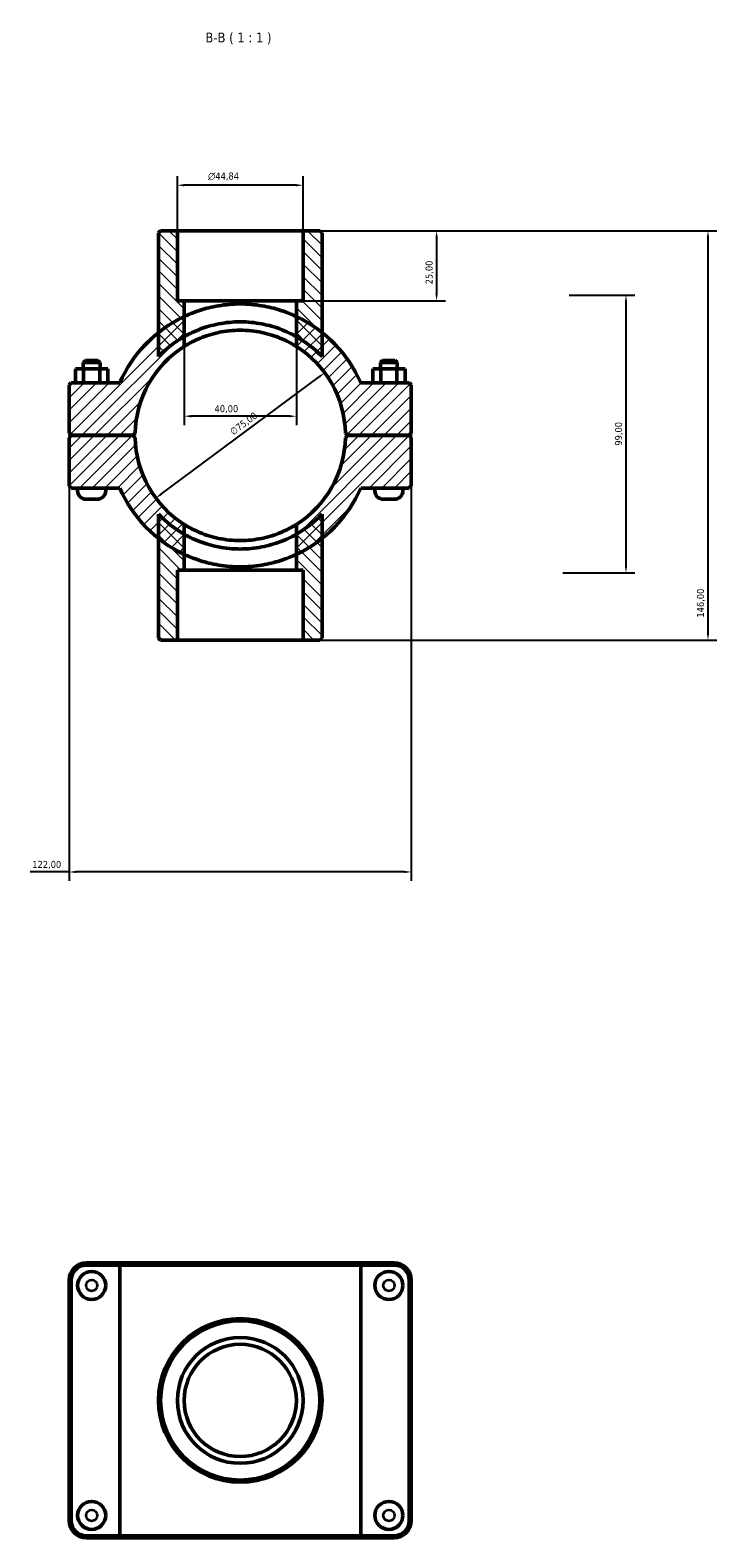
# Model space of a CAD drawing. Header units: millimetres. Extents: x 0 to 902, y -143 to 1184.
# Tile 4 of 4: x 352 to 596, y 646 to 1184. Entities that reach past the tile are written whole.
import ezdxf

# ---------------------------------------------------------------- set-up
doc = ezdxf.new("R2010")
doc.units = ezdxf.units.MM
for name, color, linetype, lineweight in [('Dimension (ISO)', 7, 'Continuous', 25), ('Hatch (ISO)', 7, 'Continuous', 18), ('Symbol (ISO)', 7, 'Continuous', 25), ('Visible (ISO)', 7, 'Continuous', 50), ('Visible Narrow (ISO)', 7, 'Continuous', 35)]:
    doc.layers.add(name, color=color, linetype=linetype, lineweight=lineweight)
doc.styles.add('Label Text (ISO)', font='tahoma.ttf')
doc.styles.add('Note Text (ISO)', font='tahoma.ttf')
doc.dimstyles.new('Default (ISO)', dxfattribs={"dimtxt": 2.5, "dimasz": 2.5, "dimexe": 3.175, "dimexo": 0, "dimgap": 0.762, "dimtad": 1, "dimrnd": 1e-08, "dimzin": 0, "dimtxsty": 'Note Text (ISO)', "dimcen": 0.09, "dimdle": 10, "dimclrd": 256, "dimclre": 256, "dimclrt": 232, "dimazin": 0, "dimtfac": 1.40208, "dimtmove": 0, "dimatfit": 3, "dimfxl": 1, "dimtolj": 1, "dimtzin": 0, "dimlwd": -1, "dimlwe": -1, "dimarcsym": 0})

# ---------------------------------------------------------------- blocks, each defined once
blk = doc.blocks.new('*D7')
at = {"layer": 'Defpoints', "color": 0, "transparency": 16777216}
for p in [(448.95, 1112.06), (446.53, 1087.06), (496.54, 1087.06)]:
    blk.add_point(p, dxfattribs=at)
at = {"layer": 'Dimension (ISO)', "transparency": 16777216}
for p, q in [((448.95, 1112.06), (499.72, 1112.06)), ((496.54, 1109.56), (496.54, 1089.56)), ((446.53, 1087.06), (499.72, 1087.06))]:
    blk.add_line(p, q, dxfattribs=at)
for points in [[(496.13, 1109.56), (496.96, 1109.56), (496.54, 1112.06)], [(496.13, 1089.56), (496.96, 1089.56), (496.54, 1087.06)]]:
    blk.add_solid(points, dxfattribs=at)
at = {"layer": 'Dimension (ISO)', "color": 232, "true_color": 0xca0064, "transparency": 16777216, "insert": (492.61, 1092.95), "char_height": 2.5, "attachment_point": 1, "rotation": 90, "style": 'Note Text (ISO)'}
blk.add_mtext('\\A1;25,00', dxfattribs=at)
blk = doc.blocks.new('*D8')
at = {"layer": 'Defpoints', "color": 0, "transparency": 16777216}
for p in [(404.11, 1128.27), (404.11, 1112.06), (448.95, 1112.06)]:
    blk.add_point(p, dxfattribs=at)
at = {"layer": 'Dimension (ISO)', "transparency": 16777216}
for p, q in [((404.11, 1112.06), (404.11, 1131.45)), ((448.95, 1112.06), (448.95, 1131.45)), ((446.45, 1128.27), (406.61, 1128.27))]:
    blk.add_line(p, q, dxfattribs=at)
for points in [[(406.61, 1128.69), (406.61, 1127.86), (404.11, 1128.27)], [(446.45, 1128.69), (446.45, 1127.86), (448.95, 1128.27)]]:
    blk.add_solid(points, dxfattribs=at)
at = {"layer": 'Dimension (ISO)', "color": 232, "true_color": 0xca0064, "transparency": 16777216, "insert": (415.04, 1132.8), "char_height": 2.5, "attachment_point": 1, "style": 'Note Text (ISO)'}
blk.add_mtext('\\A1;\\fAIGDT|b0|i0;\\H2.5000;\\ln\\fTahoma|b0|i0;\\H2.5000;44,84', dxfattribs=at)
blk = doc.blocks.new('*D9')
at = {"layer": 'Defpoints', "color": 0, "transparency": 16777216}
for p in [(456.63, 1061.42), (396.43, 1016.7)]:
    blk.add_point(p, dxfattribs=at)
at = {"layer": 'Dimension (ISO)', "transparency": 16777216}
blk.add_line((398.43, 1018.19), (454.63, 1059.93), dxfattribs=at)
blk.add_arc((426.53, 1039.06), 37.5, 31.7557, 57.7699, dxfattribs=at)
for points in [[(454.38, 1060.27), (454.88, 1059.6), (456.63, 1061.42)], [(398.19, 1018.52), (398.68, 1017.85), (396.43, 1016.7)]]:
    blk.add_solid(points, dxfattribs=at)
at = {"layer": 'Dimension (ISO)', "color": 232, "true_color": 0xca0064, "transparency": 16777216, "insert": (422.52, 1041.03), "char_height": 2.5, "attachment_point": 1, "rotation": 36.6067, "style": 'Note Text (ISO)'}
blk.add_mtext('\\A1;∅75,00', dxfattribs=at)
blk = doc.blocks.new('*D10')
at = {"layer": 'Defpoints', "color": 0, "transparency": 16777216}
for p in [(543.85, 1089.06), (541.53, 990.06), (564.08, 990.06)]:
    blk.add_point(p, dxfattribs=at)
at = {"layer": 'Dimension (ISO)', "transparency": 16777216}
for p, q in [((543.85, 1089.06), (567.26, 1089.06)), ((564.08, 1086.56), (564.08, 992.56)), ((541.53, 990.06), (567.26, 990.06))]:
    blk.add_line(p, q, dxfattribs=at)
for points in [[(563.66, 1086.56), (564.5, 1086.56), (564.08, 1089.06)], [(563.66, 992.56), (564.5, 992.56), (564.08, 990.06)]]:
    blk.add_solid(points, dxfattribs=at)
at = {"layer": 'Dimension (ISO)', "color": 232, "true_color": 0xca0064, "transparency": 16777216, "insert": (560.15, 1035.41), "char_height": 2.5, "attachment_point": 1, "rotation": 90, "style": 'Note Text (ISO)'}
blk.add_mtext('\\A1;99,00', dxfattribs=at)
blk = doc.blocks.new('*D11')
at = {"layer": 'Defpoints', "color": 0, "transparency": 16777216}
for p in [(406.53, 1074.28), (446.53, 1074.28), (406.53, 1045.91)]:
    blk.add_point(p, dxfattribs=at)
at = {"layer": 'Dimension (ISO)', "transparency": 16777216}
for p, q in [((406.53, 1074.28), (406.53, 1042.74)), ((446.53, 1074.28), (446.53, 1042.74)), ((444.03, 1045.91), (409.03, 1045.91))]:
    blk.add_line(p, q, dxfattribs=at)
for points in [[(409.03, 1046.33), (409.03, 1045.5), (406.53, 1045.91)], [(444.03, 1046.33), (444.03, 1045.5), (446.53, 1045.91)]]:
    blk.add_solid(points, dxfattribs=at)
at = {"layer": 'Dimension (ISO)', "color": 232, "true_color": 0xca0064, "transparency": 16777216, "insert": (417.36, 1049.85), "char_height": 2.5, "attachment_point": 1, "style": 'Note Text (ISO)'}
blk.add_mtext('\\A1;40,00', dxfattribs=at)
blk = doc.blocks.new('*D12')
at = {"layer": 'Defpoints', "color": 0, "transparency": 16777216}
for p in [(448.95, 1112.06), (448.95, 966.06), (593.32, 966.06)]:
    blk.add_point(p, dxfattribs=at)
at = {"layer": 'Dimension (ISO)', "transparency": 16777216}
for p, q in [((448.95, 1112.06), (596.49, 1112.06)), ((593.32, 1109.56), (593.32, 968.56)), ((448.95, 966.06), (596.49, 966.06))]:
    blk.add_line(p, q, dxfattribs=at)
for points in [[(592.9, 1109.56), (593.73, 1109.56), (593.32, 1112.06)], [(592.9, 968.56), (593.73, 968.56), (593.32, 966.06)]]:
    blk.add_solid(points, dxfattribs=at)
at = {"layer": 'Dimension (ISO)', "color": 232, "true_color": 0xca0064, "transparency": 16777216, "insert": (589.38, 974.11), "char_height": 2.5, "attachment_point": 1, "rotation": 90, "style": 'Note Text (ISO)'}
blk.add_mtext('\\A1;146,00', dxfattribs=at)
blk = doc.blocks.new('*D13')
at = {"layer": 'Defpoints', "color": 0, "transparency": 16777216}
for p in [(365.53, 1039.86), (487.53, 1039.86), (365.53, 883.42)]:
    blk.add_point(p, dxfattribs=at)
at = {"layer": 'Dimension (ISO)', "transparency": 16777216}
for p, q in [((365.53, 1039.86), (365.53, 880.25)), ((487.53, 1039.86), (487.53, 880.25)), ((365.53, 883.42), (351.6, 883.42)), ((485.03, 883.42), (368.03, 883.42))]:
    blk.add_line(p, q, dxfattribs=at)
for points in [[(368.03, 883.84), (368.03, 883), (365.53, 883.42)], [(485.03, 883.84), (485.03, 883), (487.53, 883.42)]]:
    blk.add_solid(points, dxfattribs=at)
at = {"layer": 'Dimension (ISO)', "color": 232, "true_color": 0xca0064, "transparency": 16777216, "insert": (352.36, 887.36), "char_height": 2.5, "attachment_point": 1, "style": 'Note Text (ISO)'}
blk.add_mtext('\\A1;122,00', dxfattribs=at)

msp = doc.modelspace()

# ---------------------------------------------------------------- hatches: boundary and pattern name
at = {"layer": 'Hatch (ISO)'}
h = msp.add_hatch(dxfattribs=at)
h.set_pattern_fill('ANSI31', color=256, scale=25.4, angle=90.00021, style=0)
h.set_pattern_definition([(135.0002, (0, 0), (-2.245056, -2.245072), [])])
edge = h.paths.add_edge_path()
edge.add_line((404.109, 1087.061), (404.109, 1112.061))
edge.add_line((404.109, 1112.061), (398.132, 1112.061))
edge.add_line((398.132, 1112.061), (397.382, 1111.311))
edge.add_line((397.382, 1111.311), (397.382, 1075.77))
edge.add_line((397.382, 1075.77), (397.382, 1067.178))
edge.add_ellipse((426.531, 1039.061), major_axis=(-29.149, 28.117), ratio=1, start_angle=343.55987, end_angle=360, ccw=False)
edge.add_line((406.531, 1074.278), (406.531, 1087.061))
edge.add_line((406.531, 1087.061), (404.109, 1087.061))
edge = h.paths.add_edge_path()
edge.add_line((448.954, 1112.061), (448.954, 1087.061))
edge.add_line((448.954, 1087.061), (446.531, 1087.061))
edge.add_line((446.531, 1087.061), (446.531, 1074.278))
edge.add_ellipse((426.531, 1039.061), major_axis=(20, 35.217), ratio=1, start_angle=343.55987, end_angle=360, ccw=False)
edge.add_line((455.68, 1067.178), (455.68, 1075.77))
edge.add_line((455.68, 1075.77), (455.68, 1111.311))
edge.add_line((455.68, 1111.311), (454.93, 1112.061))
edge.add_line((454.93, 1112.061), (448.954, 1112.061))
edge = h.paths.add_edge_path()
edge.add_line((406.531, 991.061), (406.531, 1003.844))
edge.add_ellipse((426.531, 1039.061), major_axis=(-20, -35.217), ratio=1, start_angle=343.55987, end_angle=360, ccw=False)
edge.add_line((397.382, 1010.944), (397.382, 1002.351))
edge.add_line((397.382, 1002.351), (397.382, 966.811))
edge.add_line((397.382, 966.811), (398.132, 966.061))
edge.add_line((398.132, 966.061), (404.109, 966.061))
edge.add_line((404.109, 966.061), (404.109, 991.061))
edge.add_line((404.109, 991.061), (406.531, 991.061))
edge = h.paths.add_edge_path()
edge.add_line((446.531, 1003.844), (446.531, 991.061))
edge.add_line((446.531, 991.061), (448.954, 991.061))
edge.add_line((448.954, 991.061), (448.954, 966.061))
edge.add_line((448.954, 966.061), (454.93, 966.061))
edge.add_line((454.93, 966.061), (455.68, 966.811))
edge.add_line((455.68, 966.811), (455.68, 1002.351))
edge.add_line((455.68, 1002.351), (455.68, 1010.944))
edge.add_ellipse((426.531, 1039.061), major_axis=(29.149, -28.117), ratio=1, start_angle=343.55987, end_angle=360, ccw=False)
h = msp.add_hatch(dxfattribs=at)
h.set_pattern_fill('ANSI31', color=256, scale=25.4, style=0)
h.set_pattern_definition([(45, (0, 0), (-2.245064, 2.245064), [])])
edge = h.paths.add_edge_path()
edge.add_line((487.531, 1038.261), (486.781, 1039.011))
edge.add_line((486.781, 1039.011), (464.781, 1039.011))
edge.add_line((464.781, 1039.011), (464.023, 1038.261))
edge.add_ellipse((426.531, 1039.061), major_axis=(37.491, -0.8), ratio=1, start_angle=303.45328, end_angle=360, ccw=False)
edge.add_line((446.531, 1007.339), (446.531, 996.667))
edge.add_ellipse((426.531, 1039.061), major_axis=(20, -42.394), ratio=1, start_angle=0, end_angle=13.1952)
edge.add_ellipse((426.531, 1039.061), major_axis=(29.149, -36.709), ratio=1, start_angle=0, end_angle=27.97042)
edge.add_line((469.493, 1020.311), (486.781, 1020.311))
edge.add_line((486.781, 1020.311), (487.531, 1021.061))
edge.add_line((487.531, 1021.061), (487.531, 1038.261))
edge = h.paths.add_edge_path()
edge.add_line((366.281, 1039.011), (365.531, 1038.261))
edge.add_line((365.531, 1038.261), (365.531, 1021.061))
edge.add_line((365.531, 1021.061), (366.281, 1020.311))
edge.add_line((366.281, 1020.311), (383.57, 1020.311))
edge.add_ellipse((426.531, 1039.061), major_axis=(-42.962, -18.75), ratio=1, start_angle=0, end_angle=27.97042)
edge.add_ellipse((426.531, 1039.061), major_axis=(-29.149, -36.709), ratio=1, start_angle=0, end_angle=13.1952)
edge.add_line((406.531, 996.667), (406.531, 1007.339))
edge.add_ellipse((426.531, 1039.061), major_axis=(-20, -31.721), ratio=1, start_angle=303.45328, end_angle=360, ccw=False)
edge.add_line((389.04, 1038.261), (388.281, 1039.011))
edge.add_line((388.281, 1039.011), (366.281, 1039.011))
edge = h.paths.add_edge_path()
edge.add_line((486.781, 1039.111), (487.531, 1039.861))
edge.add_line((487.531, 1039.861), (487.531, 1057.061))
edge.add_line((487.531, 1057.061), (486.781, 1057.811))
edge.add_line((486.781, 1057.811), (469.493, 1057.811))
edge.add_ellipse((426.531, 1039.061), major_axis=(42.962, 18.75), ratio=1, start_angle=0, end_angle=27.97042)
edge.add_ellipse((426.531, 1039.061), major_axis=(29.149, 36.709), ratio=1, start_angle=0, end_angle=13.1952)
edge.add_line((446.531, 1081.455), (446.531, 1070.782))
edge.add_ellipse((426.531, 1039.061), major_axis=(20, 31.721), ratio=1, start_angle=303.45328, end_angle=360, ccw=False)
edge.add_line((464.023, 1039.861), (464.781, 1039.111))
edge.add_line((464.781, 1039.111), (486.781, 1039.111))
edge = h.paths.add_edge_path()
edge.add_line((365.531, 1039.861), (366.281, 1039.111))
edge.add_line((366.281, 1039.111), (388.281, 1039.111))
edge.add_line((388.281, 1039.111), (389.04, 1039.861))
edge.add_ellipse((426.531, 1039.061), major_axis=(-37.491, 0.8), ratio=1, start_angle=303.45328, end_angle=360, ccw=False)
edge.add_line((406.531, 1070.782), (406.531, 1081.455))
edge.add_ellipse((426.531, 1039.061), major_axis=(-20, 42.394), ratio=1, start_angle=0, end_angle=13.1952)
edge.add_ellipse((426.531, 1039.061), major_axis=(-29.149, 36.709), ratio=1, start_angle=0, end_angle=27.97042)
edge.add_line((383.57, 1057.811), (366.281, 1057.811))
edge.add_line((366.281, 1057.811), (365.531, 1057.061))
edge.add_line((365.531, 1057.061), (365.531, 1039.861))

# ---------------------------------------------------------------- linework, layer by layer
at = {"layer": 'Visible (ISO)'}
for p, q in [((398.132, 1112.061), (397.382, 1111.311)), ((397.382, 1111.311), (397.382, 1067.178)), ((404.109, 1112.061), (398.132, 1112.061)), ((404.109, 1087.061), (404.109, 1112.061)), ((404.109, 1112.061), (448.954, 1112.061)), ((448.954, 1112.061), (448.954, 1087.061)), ((454.93, 1112.061), (448.954, 1112.061)), ((455.68, 1111.311), (454.93, 1112.061)), ((455.68, 1067.178), (455.68, 1111.311)), ((406.531, 1087.061), (404.109, 1087.061)), ((406.531, 1074.278), (406.531, 1087.061)), ((406.531, 1087.061), (446.531, 1087.061)), ((448.954, 1087.061), (446.531, 1087.061)), ((446.531, 1087.061), (446.531, 1074.278)), ((406.531, 1070.782), (406.531, 1081.455)), ((446.531, 1081.455), (446.531, 1070.782)), ((371.281, 1065.811), (370.531, 1065.061)), ((376.531, 1065.061), (370.531, 1065.061)), ((370.531, 1062.811), (370.531, 1065.061)), ((371.281, 1065.811), (375.781, 1065.811)), ((375.781, 1065.811), (376.531, 1065.061)), ((376.531, 1062.811), (376.531, 1065.061)), ((477.281, 1065.811), (476.531, 1065.061)), ((476.531, 1065.061), (482.531, 1065.061)), ((476.531, 1065.061), (476.531, 1062.811)), ((481.781, 1065.811), (477.281, 1065.811)), ((481.781, 1065.811), (482.531, 1065.061)), ((482.531, 1065.061), (482.531, 1062.811)), ((367.758, 1062.811), (370.671, 1062.811)), ((367.758, 1057.811), (367.758, 1062.811)), ((370.671, 1062.811), (376.445, 1062.811)), ((370.671, 1057.811), (370.671, 1062.811)), ((376.445, 1062.811), (379.305, 1062.811)), ((376.445, 1057.811), (376.445, 1062.811)), ((379.305, 1057.811), (379.305, 1062.811)), ((476.618, 1062.811), (473.758, 1062.811)), ((473.758, 1057.811), (473.758, 1062.811)), ((476.618, 1057.811), (476.618, 1062.811)), ((482.391, 1062.811), (476.618, 1062.811)), ((482.391, 1057.811), (482.391, 1062.811)), ((485.305, 1062.811), (482.391, 1062.811)), ((485.305, 1057.811), (485.305, 1062.811)), ((366.281, 1057.811), (365.531, 1057.061)), ((365.531, 1057.061), (365.531, 1039.861)), ((383.57, 1057.811), (366.281, 1057.811)), ((486.781, 1057.811), (469.493, 1057.811)), ((487.531, 1057.061), (486.781, 1057.811)), ((487.531, 1039.861), (487.531, 1057.061)), ((365.531, 1039.861), (366.281, 1039.111)), ((366.281, 1039.011), (365.531, 1038.261)), ((365.531, 1038.261), (365.531, 1021.061)), ((366.281, 1039.111), (388.281, 1039.111)), ((388.281, 1039.011), (366.281, 1039.011)), ((368.531, 1039.011), (368.531, 1039.111)), ((378.531, 1039.011), (378.531, 1039.111)), ((388.281, 1039.111), (389.04, 1039.861)), ((389.04, 1038.261), (388.281, 1039.011)), ((464.023, 1039.861), (464.781, 1039.111)), ((464.781, 1039.011), (464.023, 1038.261)), ((464.781, 1039.111), (486.781, 1039.111)), ((486.781, 1039.011), (464.781, 1039.011)), ((474.531, 1039.111), (474.531, 1039.011)), ((484.531, 1039.111), (484.531, 1039.011)), ((486.781, 1039.111), (487.531, 1039.861)), ((487.531, 1038.261), (486.781, 1039.011)), ((487.531, 1021.061), (487.531, 1038.261)), ((365.531, 1021.061), (366.281, 1020.311)), ((366.281, 1020.311), (383.57, 1020.311)), ((368.531, 1019.311), (368.531, 1020.311)), ((375.531, 1016.311), (371.531, 1016.311)), ((378.531, 1019.311), (378.531, 1020.311)), ((469.493, 1020.311), (486.781, 1020.311)), ((474.531, 1020.311), (474.531, 1019.311)), ((477.531, 1016.311), (481.531, 1016.311)), ((484.531, 1020.311), (484.531, 1019.311)), ((486.781, 1020.311), (487.531, 1021.061)), ((397.382, 1010.944), (397.382, 966.811)), ((455.68, 966.811), (455.68, 1010.944)), ((406.531, 996.667), (406.531, 1007.339)), ((446.531, 1007.339), (446.531, 996.667)), ((406.531, 991.061), (406.531, 1003.844)), ((446.531, 1003.844), (446.531, 991.061)), ((404.109, 966.061), (404.109, 991.061)), ((404.109, 991.061), (406.531, 991.061)), ((446.531, 991.061), (406.531, 991.061)), ((446.531, 991.061), (448.954, 991.061)), ((448.954, 991.061), (448.954, 966.061)), ((397.382, 966.811), (398.132, 966.061)), ((398.132, 966.061), (404.109, 966.061)), ((448.954, 966.061), (404.109, 966.061)), ((448.954, 966.061), (454.93, 966.061)), ((454.93, 966.061), (455.68, 966.811)), ((384.063, 744.001), (371.631, 744.001)), ((371.631, 743.251), (383.57, 743.251)), ((469.493, 743.251), (383.57, 743.251)), ((383.57, 646.751), (383.57, 743.251)), ((384.063, 744.001), (468.999, 744.001)), ((481.431, 744.001), (468.999, 744.001)), ((469.493, 743.251), (481.431, 743.251)), ((469.493, 646.751), (469.493, 743.251)), ((365.531, 737.901), (365.531, 652.101)), ((366.281, 652.101), (366.281, 737.901)), ((486.781, 737.901), (486.781, 652.101)), ((487.531, 652.101), (487.531, 737.901)), ((383.57, 646.751), (371.631, 646.751)), ((371.631, 646.001), (384.063, 646.001)), ((383.57, 646.751), (469.493, 646.751)), ((468.999, 646.001), (384.063, 646.001)), ((468.999, 646.001), (481.431, 646.001)), ((481.431, 646.751), (469.493, 646.751))]:
    msp.add_line(p, q, dxfattribs=at)
for centre, radius in [((373.531, 736.001), 5), ((479.531, 736.001), 5), ((426.531, 695.001), 29.149), ((426.531, 695.001), 28.399), ((426.531, 695.001), 22.422), ((426.531, 695.001), 20), ((373.531, 654.001), 5), ((479.531, 654.001), 5)]:
    msp.add_circle(centre, radius, dxfattribs=at)
for centre, radius, start, end in [((426.531, 1039.061), 46.875, 115.2562, 156.42182), ((426.531, 1039.061), 46.875, 23.57818, 64.7438), ((426.531, 1039.061), 37.5, 122.23095, 178.77767), ((426.531, 1039.061), 40.5, 119.59244, 136.03257), ((426.531, 1039.061), 40.5, 43.96743, 60.40756), ((426.531, 1039.061), 37.5, 1.22233, 57.76905), ((426.531, 1039.061), 37.5, 181.22233, 237.76905), ((426.531, 1039.061), 37.5, 302.23095, 358.77767), ((371.531, 1019.311), 3, 180, 270), ((375.531, 1019.311), 3, 270, 0), ((426.531, 1039.061), 46.875, 203.57818, 244.7438), ((426.531, 1039.061), 46.875, 295.2562, 336.42182), ((477.531, 1019.311), 3, 180, 270), ((481.531, 1019.311), 3, 270, 0), ((426.531, 1039.061), 40.5, 223.96743, 240.40756), ((426.531, 1039.061), 40.5, 299.59244, 316.03257), ((371.631, 737.901), 6.1, 90, 180), ((371.631, 737.901), 5.35, 90, 180), ((481.431, 737.901), 6.1, 0, 90), ((481.431, 737.901), 5.35, 0, 90), ((371.631, 652.101), 6.1, 180, 270), ((371.631, 652.101), 5.35, 180, 270), ((481.431, 652.101), 6.1, 270, 0), ((481.431, 652.101), 5.35, 270, 0)]:
    msp.add_arc(centre, radius, start, end, dxfattribs=at)
for points, knots in [([(406.531, 1081.455), (406.531, 1081.455), (406.655, 1081.514), (407.169, 1081.751), (407.56, 1081.929), (408.585, 1082.368), (409.22, 1082.629), (410.683, 1083.182), (411.51, 1083.473), (413.267, 1084.029), (414.26, 1084.315), (416.428, 1084.848), (417.603, 1085.094), (420.062, 1085.504), (421.349, 1085.667), (423.947, 1085.883), (425.258, 1085.936), (427.804, 1085.936), (429.115, 1085.883), (431.713, 1085.667), (433, 1085.504), (435.46, 1085.094), (436.634, 1084.848), (438.802, 1084.315), (439.795, 1084.029), (441.553, 1083.473), (442.38, 1083.182), (443.842, 1082.629), (444.477, 1082.368), (445.503, 1081.929), (445.893, 1081.751), (446.407, 1081.514), (446.531, 1081.455), (446.531, 1081.455)], [6.1132111, 6.1132111, 6.1132111, 6.1132111, 6.4955431, 6.4955431, 6.8778751, 6.8778751, 7.2602071, 7.2602071, 7.6425391, 7.6425391, 8.0243585, 8.0243585, 8.4061779, 8.4061779, 8.7879973, 8.7879973, 9.1698167, 9.1698167, 9.5516361, 9.5516361, 9.9334555, 9.9334555, 10.3152749, 10.3152749, 10.6970943, 10.6970943, 11.0794263, 11.0794263, 11.4617583, 11.4617583, 11.8440903, 11.8440903, 12.2264222, 12.2264222, 12.2264222, 12.2264222]), ([(406.531, 1074.278), (406.531, 1074.278), (406.656, 1074.35), (407.174, 1074.637), (407.566, 1074.851), (408.593, 1075.376), (409.228, 1075.687), (410.688, 1076.342), (411.512, 1076.685), (413.264, 1077.337), (414.253, 1077.671), (416.414, 1078.293), (417.587, 1078.581), (420.045, 1079.058), (421.333, 1079.247), (423.937, 1079.499), (425.252, 1079.561), (427.81, 1079.561), (429.126, 1079.499), (431.729, 1079.247), (433.017, 1079.058), (435.475, 1078.581), (436.648, 1078.293), (438.81, 1077.671), (439.799, 1077.337), (441.55, 1076.685), (442.375, 1076.342), (443.835, 1075.687), (444.47, 1075.376), (445.496, 1074.851), (445.888, 1074.637), (446.406, 1074.35), (446.531, 1074.278), (446.531, 1074.278)], [0, 0, 0, 0, 0.3846688, 0.3846688, 0.7693376, 0.7693376, 1.1540065, 1.1540065, 1.5386753, 1.5386753, 1.9223532, 1.9223532, 2.3060312, 2.3060312, 2.6897092, 2.6897092, 3.0733871, 3.0733871, 3.4570651, 3.4570651, 3.8407431, 3.8407431, 4.224421, 4.224421, 4.608099, 4.608099, 4.9927678, 4.9927678, 5.3774367, 5.3774367, 5.7621055, 5.7621055, 6.1467743, 6.1467743, 6.1467743, 6.1467743]), ([(446.531, 1070.782), (446.531, 1070.782), (446.405, 1070.863), (445.885, 1071.182), (445.492, 1071.419), (444.465, 1072), (443.83, 1072.342), (442.372, 1073.061), (441.548, 1073.436), (439.801, 1074.147), (438.815, 1074.51), (436.657, 1075.185), (435.486, 1075.497), (433.029, 1076.015), (431.741, 1076.22), (429.133, 1076.493), (427.814, 1076.561), (425.248, 1076.561), (423.929, 1076.493), (421.322, 1076.22), (420.033, 1076.015), (417.576, 1075.497), (416.405, 1075.185), (414.248, 1074.51), (413.261, 1074.147), (411.514, 1073.436), (410.691, 1073.061), (409.233, 1072.342), (408.598, 1072), (407.57, 1071.419), (407.177, 1071.182), (406.658, 1070.863), (406.531, 1070.782), (406.531, 1070.782)], [0, 0, 0, 0, 0.3863523, 0.3863523, 0.7727046, 0.7727046, 1.1590569, 1.1590569, 1.5454092, 1.5454092, 1.9303425, 1.9303425, 2.3152758, 2.3152758, 2.7002091, 2.7002091, 3.0851425, 3.0851425, 3.4700758, 3.4700758, 3.8550091, 3.8550091, 4.2399424, 4.2399424, 4.6248758, 4.6248758, 5.0112281, 5.0112281, 5.3975803, 5.3975803, 5.7839326, 5.7839326, 6.1702849, 6.1702849, 6.1702849, 6.1702849]), ([(406.531, 1007.339), (406.531, 1007.339), (406.658, 1007.259), (407.177, 1006.94), (407.57, 1006.702), (408.598, 1006.122), (409.233, 1005.779), (410.691, 1005.061), (411.514, 1004.686), (413.261, 1003.975), (414.248, 1003.612), (416.405, 1002.936), (417.576, 1002.624), (420.033, 1002.107), (421.322, 1001.901), (423.929, 1001.628), (425.248, 1001.561), (427.814, 1001.561), (429.133, 1001.628), (431.741, 1001.901), (433.029, 1002.107), (435.486, 1002.624), (436.657, 1002.936), (438.815, 1003.612), (439.801, 1003.975), (441.548, 1004.686), (442.372, 1005.061), (443.83, 1005.779), (444.465, 1006.122), (445.492, 1006.702), (445.885, 1006.94), (446.405, 1007.259), (446.531, 1007.339), (446.531, 1007.339)], [0, 0, 0, 0, 0.3863523, 0.3863523, 0.7727046, 0.7727046, 1.1590569, 1.1590569, 1.5454092, 1.5454092, 1.9303425, 1.9303425, 2.3152758, 2.3152758, 2.7002091, 2.7002091, 3.0851425, 3.0851425, 3.4700758, 3.4700758, 3.8550091, 3.8550091, 4.2399424, 4.2399424, 4.6248758, 4.6248758, 5.0112281, 5.0112281, 5.3975803, 5.3975803, 5.7839326, 5.7839326, 6.1702849, 6.1702849, 6.1702849, 6.1702849]), ([(406.531, 1003.844), (406.531, 1003.844), (406.656, 1003.771), (407.174, 1003.485), (407.566, 1003.271), (408.593, 1002.746), (409.228, 1002.435), (410.688, 1001.78), (411.512, 1001.437), (413.264, 1000.784), (414.253, 1000.45), (416.414, 999.829), (417.587, 999.541), (420.045, 999.064), (421.333, 998.874), (423.937, 998.623), (425.252, 998.561), (427.81, 998.561), (429.126, 998.623), (431.729, 998.874), (433.017, 999.064), (435.475, 999.541), (436.648, 999.829), (438.81, 1000.45), (439.799, 1000.784), (441.55, 1001.437), (442.375, 1001.78), (443.835, 1002.435), (444.47, 1002.746), (445.496, 1003.271), (445.888, 1003.485), (446.406, 1003.771), (446.531, 1003.844), (446.531, 1003.844)], [6.1467743, 6.1467743, 6.1467743, 6.1467743, 6.5314431, 6.5314431, 6.9161119, 6.9161119, 7.3007807, 7.3007807, 7.6854496, 7.6854496, 8.0691275, 8.0691275, 8.4528055, 8.4528055, 8.8364835, 8.8364835, 9.2201614, 9.2201614, 9.6038394, 9.6038394, 9.9875174, 9.9875174, 10.3711953, 10.3711953, 10.7548733, 10.7548733, 11.1395421, 11.1395421, 11.5242109, 11.5242109, 11.9088798, 11.9088798, 12.2935486, 12.2935486, 12.2935486, 12.2935486]), ([(446.531, 996.667), (446.531, 996.667), (446.407, 996.607), (445.893, 996.37), (445.503, 996.193), (444.477, 995.754), (443.842, 995.492), (442.38, 994.939), (441.553, 994.648), (439.795, 994.092), (438.802, 993.807), (436.634, 993.274), (435.46, 993.027), (433, 992.617), (431.713, 992.455), (429.115, 992.239), (427.804, 992.186), (425.258, 992.186), (423.947, 992.239), (421.349, 992.455), (420.062, 992.617), (417.603, 993.027), (416.428, 993.274), (414.26, 993.807), (413.267, 994.092), (411.51, 994.648), (410.683, 994.939), (409.22, 995.492), (408.585, 995.754), (407.56, 996.193), (407.169, 996.37), (406.655, 996.607), (406.531, 996.667), (406.531, 996.667)], [6.1132111, 6.1132111, 6.1132111, 6.1132111, 6.4955431, 6.4955431, 6.8778751, 6.8778751, 7.2602071, 7.2602071, 7.6425391, 7.6425391, 8.0243585, 8.0243585, 8.4061779, 8.4061779, 8.7879973, 8.7879973, 9.1698167, 9.1698167, 9.5516361, 9.5516361, 9.9334555, 9.9334555, 10.3152749, 10.3152749, 10.6970943, 10.6970943, 11.0794263, 11.0794263, 11.4617583, 11.4617583, 11.8440903, 11.8440903, 12.2264222, 12.2264222, 12.2264222, 12.2264222])]:
    msp.add_open_spline(points, degree=3, knots=knots, dxfattribs=at)
for points in [[(384.063, 744.001), (383.898, 743.751), (383.733, 743.501), (383.57, 743.251)], [(468.999, 744.001), (469.164, 743.751), (469.329, 743.501), (469.493, 743.251)], [(384.063, 646.001), (383.898, 646.251), (383.733, 646.501), (383.57, 646.751)], [(468.999, 646.001), (469.164, 646.251), (469.329, 646.501), (469.493, 646.751)]]:
    msp.add_open_spline(points, degree=3, dxfattribs=at)
at = {"layer": 'Visible Narrow (ISO)'}
for p, q in [((371.631, 743.288), (371.631, 743.963)), ((481.431, 743.288), (481.431, 743.963)), ((366.244, 737.901), (365.569, 737.901)), ((486.819, 737.901), (487.494, 737.901)), ((366.244, 652.101), (365.569, 652.101)), ((486.819, 652.101), (487.494, 652.101)), ((371.631, 646.713), (371.631, 646.038)), ((481.431, 646.713), (481.431, 646.038))]:
    msp.add_line(p, q, dxfattribs=at)
for centre in [(373.531, 736.001), (479.531, 736.001), (373.531, 654.001), (479.531, 654.001)]:
    msp.add_circle(centre, 2, dxfattribs=at)

# ---------------------------------------------------------------- texts
at = {"layer": 'Symbol (ISO)', "insert": (414.092, 1178.561), "char_height": 3.5, "attachment_point": 7, "style": 'Label Text (ISO)'}
msp.add_mtext('B-B ( 1 : 1 )', dxfattribs=at)

# ---------------------------------------------------------------- dimensions: what is measured, and where the dimension line sits
at = {"layer": 'Dimension (ISO)'}
dim = msp.add_linear_dim(base=(404.108718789, 1128.274014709), p1=(448.953718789, 1112.060728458), p2=(404.108718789, 1112.060728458), angle=180, text='\\fAIGDT|b0|i0;\\H2.5000;\\ln\\fTahoma|b0|i0;\\H2.5000;<>', dimstyle='Default (ISO)', override={"dimdec": 2, "dimtp": 0, "dimtm": 0, "dimtdec": 2, "dimtofl": 0, "dimatfit": 1}, dxfattribs=at)
dim.commit()
dim.dimension.update_dxf_attribs({"geometry": '*D8', "text_midpoint": (420.625718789, 1128.274014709), "dimtype": 160})
for base, p1, p2, angle, picture, middle in [((496.545, 1087.061), (448.954, 1112.061), (446.531, 1087.061), 90, '*D7', (496.545, 1097.061)), ((593.315, 966.061), (448.954, 1112.061), (448.954, 966.061), 90, '*D12', (593.315, 979.061)), ((564.08, 990.061), (543.848, 1089.061), (541.531, 990.061), 270, '*D10', (564.08, 1039.561))]:
    dim = msp.add_linear_dim(base=base, p1=p1, p2=p2, angle=angle, dimstyle='Default (ISO)', override={"dimdec": 2, "dimtp": 0, "dimtm": 0, "dimtdec": 2, "dimtofl": 0, "dimatfit": 1}, dxfattribs=at)
    dim.commit()
    dim.dimension.update_dxf_attribs({"geometry": picture, "text_midpoint": middle, "dimtype": 160})
dim = msp.add_diameter_dim_2p(p1=(396.427, 1016.697), p2=(456.635, 1061.422), dimstyle='Default (ISO)', override={"dimdec": 2, "dimlfac": 0.999977, "dimtp": 0, "dimtm": 0, "dimtdec": 2, "dimatfit": 2}, dxfattribs=at)
dim.commit()
dim.dimension.update_dxf_attribs({"geometry": '*D9', "text_midpoint": (429.298, 1041.115), "dimtype": 163})
for base, p1, p2, override, picture, middle in [((406.531, 1045.914), (446.531, 1074.278), (406.531, 1074.278), {"dimdec": 2, "dimtp": 0, "dimtm": 0, "dimtdec": 2, "dimtofl": 0, "dimatfit": 1}, '*D11', (421.531, 1045.914)), ((365.531, 883.421), (487.531, 1039.861), (365.531, 1039.861), {"dimdec": 2, "dimtp": 0, "dimtm": 0, "dimtdec": 2, "dimtofl": 0, "dimatfit": 2}, '*D13', (357.315, 883.421))]:
    dim = msp.add_linear_dim(base=base, p1=p1, p2=p2, dimstyle='Default (ISO)', override=override, dxfattribs=at)
    dim.commit()
    dim.dimension.update_dxf_attribs({"geometry": picture, "text_midpoint": middle, "dimtype": 160})

doc.saveas('drawing.dxf')
